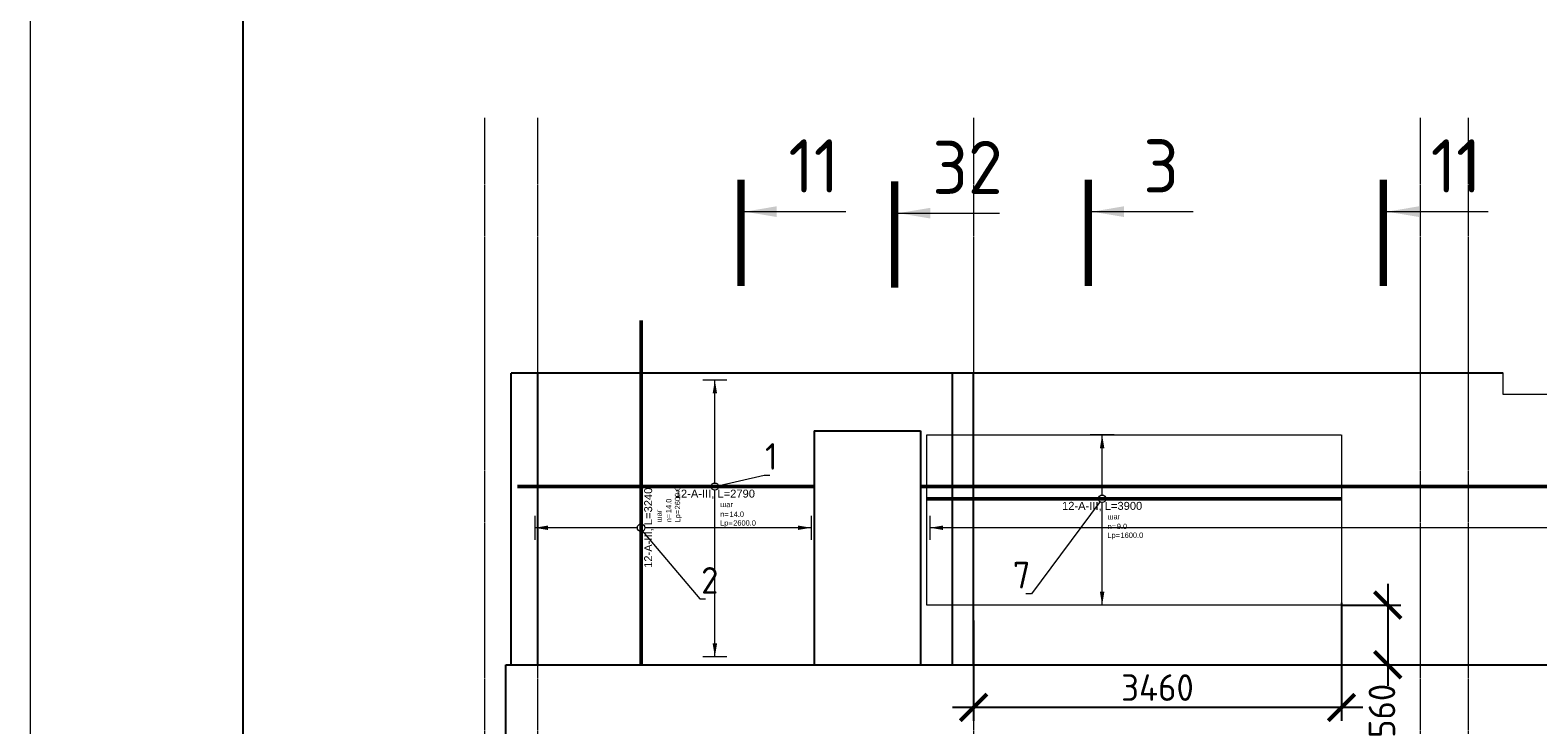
# Model space of a CAD drawing. Header units: millimetres. Extents: x 376598 to 1249954, y -318491 to -22134.
# Tile 132 of 256: x 577095 to 591275, y -131107 to -124575. Entities that reach past the tile are written whole.
import ezdxf
from ezdxf import colors
from ezdxf.entities.mleader import LeaderData, LeaderLine
from ezdxf.enums import TextEntityAlignment as Align
from ezdxf.math import Vec2, Vec3

# ---------------------------------------------------------------- set-up
doc = ezdxf.new("R2010")
doc.units = ezdxf.units.MM
doc.set_wipeout_variables(frame=1)
for name, pattern in [('______5', [1100, 800, -100, 100, -100]), ('________', [0]), ('ACAD_ISO02W100', [15, 12, -3]), ('осевая', [50.8, 31.75, -6.35, 6.35, -6.35])]:
    doc.linetypes.add(name, pattern=pattern)
for name, color, linetype, lineweight in [('Standard', 7, 'Continuous', 25), ('АрмСтер', 2, 'Continuous', 50), ('Оси', 40, '______5', 18), ('подоснова', 151, 'Continuous', 5), ('РАЗМЕРЫ', 1, 'Continuous', 9), ('ТОНКИЕ', 7, 'Continuous', 9), ('Узлы', 7, 'Continuous', 0)]:
    doc.layers.add(name, color=color, linetype=linetype, lineweight=lineweight)
doc.layers.add('АрмСтер_атрибуты', color=2, linetype='Continuous', lineweight=0, plot=False)
doc.layers.add('ТОЛСТЫЕ_ОСНОВНЫЕ', color=6, linetype='Continuous')
doc.styles.add('GOST-2.304_Type-B', font='GOST_Common.ttf')
doc.styles.get("Standard").update_dxf_attribs({"font": 'arial.ttf'})
doc.styles.add('Аннотативный', font='arial.ttf')
doc.dimstyles.new('СПДС', dxfattribs={"dimscale": 100, "dimtxt": 2.5, "dimasz": 2.5, "dimexe": 1.25, "dimexo": 0, "dimtad": 1, "dimdec": 0, "dimtxsty": 'GOST-2.304_Type-B', "dimblk": 'ARCHTICK', "dimcen": 2.5, "dimdle": 2, "dimadec": 0, "dimazin": 2, "dimtfac": 0.75, "dimtdec": 0, "dimtmove": 1, "dimatfit": 3, "dimfxl": 1, "dimtolj": 1, "dimarcsym": 1})

# ---------------------------------------------------------------- blocks, each defined once
blk = doc.blocks.new('*U2962')
at = {"layer": 'ТОЛСТЫЕ_ОСНОВНЫЕ', "color": 6}
blk.add_lwpolyline([(20, 5), (836, 5), (836, 589), (20, 589)], close=True, dxfattribs=at)
at = {"layer": 'ТОНКИЕ'}
blk.add_lwpolyline([(0, 0), (841, 0), (841, 594), (0, 594)], close=True, dxfattribs=at)
blk = doc.blocks.new('*U146')
at = {"layer": 'РАЗМЕРЫ'}
blk.add_line((112, 20400), (-112, 20400), dxfattribs=at)
at = {"layer": 'РАЗМЕРЫ', "ltscale": 15}
blk.add_line((0, -22800), (0, 20400), dxfattribs=at)
at = {"layer": 'РАЗМЕРЫ'}
blk.add_solid([(0, 20400), (21, 20275), (-21, 20275)], dxfattribs=at)
at = {"layer": 'АрмСтер_атрибуты', "style": 'Аннотативный', "flags": 8}
blk.add_attdef('ПОЗ', (110, 30), '', height=75, dxfattribs=at)
blk.add_attdef('НАИМЕНОВАНИЕ', text='', height=75, dxfattribs=at).set_placement((0, -29), align=Align.TOP_CENTER)
at = {"layer": 'АрмСтер_атрибуты', "color": 215, "style": 'Аннотативный'}
for tag, p, flags in [('КОЛ', (138, -285), 8), ('ШАГ', (191, -194), 10), ('ШИРИНА', (173, -368), 8)]:
    blk.add_attdef(tag, p, '', height=50, dxfattribs=dict(at, flags=flags))
at = {"layer": 'АрмСтер_атрибуты', "flags": 9}
for tag, p in [('МАССА', (-2096, -410)), ('ОБОЗНАЧЕНИЕ', (-2096, -524))]:
    blk.add_attdef(tag, p, '', height=75, dxfattribs=at)
blk = doc.blocks.new('*U147')
at = {"color": 0, "linetype": 'ByBlock', "lineweight": -2, "ltscale": 100}
blk.add_line((-33011, 0), (10439, 0), dxfattribs=at)
at = {"layer": 'АрмСтер_атрибуты', "flags": 9}
for tag, p in [('МАССА', (-3472, 4790)), ('ОБОЗНАЧЕНИЕ', (-3472, 4676))]:
    blk.add_attdef(tag, p, '', height=75, dxfattribs=at)
at = {"layer": 'АрмСтер_атрибуты', "style": 'Аннотативный', "flags": 8}
blk.add_attdef('ПОЗ', (110, 30), '', height=75, dxfattribs=at)
blk.add_attdef('НАИМЕНОВАНИЕ', text='', height=75, dxfattribs=at).set_placement((0, -29), align=Align.TOP_CENTER)
at = {"layer": 'АрмСтер_атрибуты', "color": 215, "style": 'Аннотативный'}
for tag, p, flags in [('КОЛ', (138, -285), 8), ('ШАГ', (191, -194), 10), ('ШИРИНА', (173, -368), 8)]:
    blk.add_attdef(tag, p, '', height=50, dxfattribs=dict(at, flags=flags))
blk = doc.blocks.new('*U740')
at = {"layer": 'РАЗМЕРЫ'}
for p, q in [((112, 1000), (-112, 1000)), ((112, -1600), (-112, -1600))]:
    blk.add_line(p, q, dxfattribs=at)
at = {"layer": 'РАЗМЕРЫ', "ltscale": 15}
blk.add_line((0, -1600), (0, 1000), dxfattribs=at)
at = {"layer": 'РАЗМЕРЫ'}
for points in [[(0, 1000), (21, 875), (-21, 875)], [(0, -1600), (21, -1475), (-21, -1475)]]:
    blk.add_solid(points, dxfattribs=at)
at = {"layer": 'АрмСтер_атрибуты', "color": 215, "ltscale": 15, "style": 'Аннотативный'}
for s, p in [('шаг', (51, -194)), ('n=', (51, -285)), ('Lр=', (50, -368))]:
    blk.add_text(s, height=50, dxfattribs=at).set_placement(p)
at = {"layer": 'АрмСтер_атрибуты', "flags": 9}
for tag, p in [('МАССА', (-2096, 1990)), ('ОБОЗНАЧЕНИЕ', (-2096, 1876))]:
    blk.add_attdef(tag, p, '', height=75, dxfattribs=at)
at = {"layer": 'АрмСтер_атрибуты', "style": 'Аннотативный', "flags": 8}
blk.add_attdef('ПОЗ', (110, 30), '', height=75, dxfattribs=at)
at = {"layer": 'АрмСтер_атрибуты', "color": 215, "style": 'Аннотативный'}
for tag, p, flags in [('КОЛ', (138, -285), 8), ('ШАГ', (191, -194), 10), ('ШИРИНА', (173, -368), 8)]:
    blk.add_attdef(tag, p, '', height=50, dxfattribs=dict(at, flags=flags))
at = {"linetype": 'Continuous', "lineweight": 0}
blk.add_wipeout([(35, 0), (28, 21), (11, 33), (-11, 33), (-28, 21), (-35, 0), (-28, -21), (-11, -33), (11, -33), (28, -21)], dxfattribs=at)
at = {"color": 0, "linetype": 'ByBlock', "lineweight": -2, "ltscale": 100}
blk.add_line((-1290, 0), (1950, 0), dxfattribs=at)
at = {"layer": 'РАЗМЕРЫ'}
blk.add_circle((0, 0), 35, dxfattribs=at)
at = {"layer": 'АрмСтер_атрибуты', "style": 'Аннотативный', "flags": 8}
blk.add_attdef('НАИМЕНОВАНИЕ', text='', height=75, dxfattribs=at).set_placement((0, -29), align=Align.TOP_CENTER)
blk = doc.blocks.new('_None')
blk = doc.blocks.new('*U741')
at = {"layer": 'РАЗМЕРЫ'}
for p, q in [((112, 1000), (-112, 1000)), ((112, -1600), (-112, -1600))]:
    blk.add_line(p, q, dxfattribs=at)
at = {"layer": 'РАЗМЕРЫ', "ltscale": 15}
blk.add_line((0, -1600), (0, 1000), dxfattribs=at)
at = {"layer": 'РАЗМЕРЫ'}
for points in [[(0, 1000), (21, 875), (-21, 875)], [(0, -1600), (21, -1475), (-21, -1475)]]:
    blk.add_solid(points, dxfattribs=at)
at = {"layer": 'АрмСтер_атрибуты', "color": 215, "ltscale": 15, "style": 'Аннотативный'}
for s, p in [('шаг', (51, -194)), ('n=', (51, -285)), ('Lр=', (50, -368))]:
    blk.add_text(s, height=50, dxfattribs=at).set_placement(p)
at = {"layer": 'АрмСтер_атрибуты', "flags": 9}
for tag, p in [('МАССА', (-928, 4790)), ('ОБОЗНАЧЕНИЕ', (-928, 4676))]:
    blk.add_attdef(tag, p, '', height=75, dxfattribs=at)
at = {"layer": 'АрмСтер_атрибуты', "style": 'Аннотативный', "flags": 8}
blk.add_attdef('ПОЗ', (110, 30), '', height=75, dxfattribs=at)
at = {"layer": 'АрмСтер_атрибуты', "color": 215, "style": 'Аннотативный'}
for tag, p, flags in [('КОЛ', (138, -285), 8), ('ШАГ', (191, -194), 10), ('ШИРИНА', (173, -368), 8)]:
    blk.add_attdef(tag, p, '', height=50, dxfattribs=dict(at, flags=flags))
at = {"linetype": 'Continuous', "lineweight": 0}
blk.add_wipeout([(35, 0), (28, 21), (11, 33), (-11, 33), (-28, 21), (-35, 0), (-28, -21), (-11, -33), (11, -33), (28, -21)], dxfattribs=at)
at = {"color": 0, "linetype": 'ByBlock', "lineweight": -2, "ltscale": 100}
blk.add_line((-1857, 0), (933, 0), dxfattribs=at)
at = {"layer": 'РАЗМЕРЫ'}
blk.add_circle((0, 0), 35, dxfattribs=at)
at = {"layer": 'АрмСтер_атрибуты', "style": 'Аннотативный', "flags": 8}
blk.add_attdef('НАИМЕНОВАНИЕ', text='', height=75, dxfattribs=at).set_placement((0, -29), align=Align.TOP_CENTER)
blk = doc.blocks.new('*U754')
at = {"layer": 'РАЗМЕРЫ'}
for p, q in [((112, 600), (-112, 600)), ((112, -1000), (-112, -1000))]:
    blk.add_line(p, q, dxfattribs=at)
at = {"layer": 'РАЗМЕРЫ', "ltscale": 15}
blk.add_line((0, -1000), (0, 600), dxfattribs=at)
at = {"layer": 'РАЗМЕРЫ'}
for points in [[(0, 600), (21, 475), (-21, 475)], [(0, -1000), (21, -875), (-21, -875)]]:
    blk.add_solid(points, dxfattribs=at)
at = {"layer": 'АрмСтер_атрибуты', "color": 215, "ltscale": 15, "style": 'Аннотативный'}
for s, p in [('шаг', (51, -194)), ('n=', (51, -285)), ('Lр=', (50, -368))]:
    blk.add_text(s, height=50, dxfattribs=at).set_placement(p)
at = {"layer": 'АрмСтер_атрибуты', "flags": 9}
for tag, p in [('МАССА', (8340, 4790)), ('ОБОЗНАЧЕНИЕ', (8340, 4676))]:
    blk.add_attdef(tag, p, '', height=75, dxfattribs=at)
at = {"layer": 'АрмСтер_атрибуты', "style": 'Аннотативный', "flags": 8}
blk.add_attdef('ПОЗ', (110, 30), '', height=75, dxfattribs=at)
at = {"layer": 'АрмСтер_атрибуты', "color": 215, "style": 'Аннотативный'}
for tag, p, flags in [('КОЛ', (138, -285), 8), ('ШАГ', (191, -194), 10), ('ШИРИНА', (173, -368), 8)]:
    blk.add_attdef(tag, p, '', height=50, dxfattribs=dict(at, flags=flags))
at = {"linetype": 'Continuous', "lineweight": 0}
blk.add_wipeout([(35, 0), (28, 21), (11, 33), (-11, 33), (-28, 21), (-35, 0), (-28, -21), (-11, -33), (11, -33), (28, -21)], dxfattribs=at)
at = {"color": 0, "linetype": 'ByBlock', "lineweight": -2, "ltscale": 100}
blk.add_line((-1649, 0), (2251, 0), dxfattribs=at)
at = {"layer": 'РАЗМЕРЫ'}
blk.add_circle((0, 0), 35, dxfattribs=at)
at = {"layer": 'АрмСтер_атрибуты', "style": 'Аннотативный', "flags": 8}
blk.add_attdef('НАИМЕНОВАНИЕ', text='', height=75, dxfattribs=at).set_placement((0, -29), align=Align.TOP_CENTER)
blk = doc.blocks.new('_ArchTick')
at = {"color": 0, "linetype": 'ByBlock', "const_width": 0.15}
blk.add_lwpolyline([(-0.5, -0.5), (0.5, 0.5)], dxfattribs=at)
blk = doc.blocks.new('*D767')
at = {"layer": 'DEFPOINTS', "color": 0, "lineweight": 0, "transparency": 16777216}
for p in [(589426, -129981, -720), (589551, -130542), (589863, -130542)]:
    blk.add_point(p, dxfattribs=at)
at = {"layer": 'РАЗМЕРЫ', "color": 0, "lineweight": -2, "transparency": 16777216}
for p, q in [((589863, -129781), (589863, -130742)), ((589426, -129981), (589988, -129981)), ((589551, -130542), (589988, -130542))]:
    blk.add_line(p, q, dxfattribs=at)
at = {"layer": 'РАЗМЕРЫ', "color": 0, "lineweight": -2, "transparency": 16777216, "xscale": 250, "yscale": 250, "zscale": 250}
for p, rotation in [((589863, -129981), 90), ((589863, -130542), 270)]:
    blk.add_blockref('_ArchTick', p, dxfattribs=dict(at, rotation=rotation))
at = {"layer": 'РАЗМЕРЫ', "color": 0, "lineweight": 0, "transparency": 16777216, "insert": (589809, -130976), "char_height": 250, "attachment_point": 5, "rotation": 90, "style": 'GOST-2.304_Type-B'}
blk.add_mtext('\\A1;560', dxfattribs=at)
blk = doc.blocks.new('*D768')
at = {"layer": 'DEFPOINTS', "color": 0, "lineweight": 0, "transparency": 16777216}
for p in [(589428, -129959, -715), (585969, -130125), (585969, -130944)]:
    blk.add_point(p, dxfattribs=at)
at = {"layer": 'РАЗМЕРЫ', "color": 0, "lineweight": -2, "transparency": 16777216}
for p, q in [((589428, -129959), (589428, -131069)), ((585969, -130125), (585969, -131069)), ((589628, -130944), (585769, -130944))]:
    blk.add_line(p, q, dxfattribs=at)
at = {"layer": 'РАЗМЕРЫ', "color": 0, "lineweight": -2, "transparency": 16777216, "xscale": 250, "yscale": 250, "zscale": 250, "rotation": 180}
blk.add_blockref('_ArchTick', (585969, -130944), dxfattribs=at)
at = {"layer": 'РАЗМЕРЫ', "color": 0, "lineweight": -2, "transparency": 16777216, "xscale": 250, "yscale": 250, "zscale": 250}
blk.add_blockref('_ArchTick', (589428, -130944), dxfattribs=at)
at = {"layer": 'РАЗМЕРЫ', "color": 0, "lineweight": 0, "transparency": 16777216, "insert": (587698, -130757), "char_height": 250, "attachment_point": 5, "style": 'GOST-2.304_Type-B'}
blk.add_mtext('\\A1;3460', dxfattribs=at)

msp = doc.modelspace()

# ---------------------------------------------------------------- linework, layer by layer
msp.add_line((581868.5, -127801.8), (581868.5, -130541.8))
at = {"color": 7, "linetype": 'Continuous', "lineweight": 25, "transparency": 33554687}
for p, q in [((581568.5, -131441.8), (581568.5, -130541.8)), ((581568.5, -130541.8), (629218.5, -130541.8))]:
    msp.add_line(p, q, dxfattribs=at)
at = {"layer": 'Standard', "color": 7, "linetype": '________', "lineweight": 25, "transparency": 33554687}
for p, q in [((581618.5, -130541.8), (581618.5, -127801.8)), ((590948.6, -127801.8), (581618.5, -127801.8)), ((585768.5, -130541.8), (585768.5, -127801.8)), ((585968.5, -130541.8), (585968.5, -127801.8)), ((584468.5, -128341.8), (585468.5, -128341.8)), ((584468.5, -128341.8), (584468.5, -130541.8)), ((585468.5, -128341.8), (585468.5, -130541.8))]:
    msp.add_line(p, q, dxfattribs=at)
at = {"layer": 'Оси', "color": 16, "linetype": 'осевая', "lineweight": 0, "ltscale": 0.5, "transparency": 33554687}
for p, q in [((581368.5, -125399.5), (581368.5, -134095)), ((581868.5, -125399.5), (581868.5, -134095)), ((585968.5, -125399.5), (585968.5, -134850.4)), ((590168.5, -125399.5), (590168.5, -134095)), ((590618.5, -125399.5), (590618.5, -134095))]:
    msp.add_line(p, q, dxfattribs=at)
at = {"layer": 'Узлы', "color": 1, "linetype": 'Continuous', "lineweight": 0}
for p, q in [((583815.5, -126281.9, -520), (584765.5, -126281.9, -520)), ((585261, -126296.2, 560), (586211, -126296.2, 560)), ((587082, -126281.9, -520), (588032, -126281.9, -520)), ((589856.5, -126281.9, -520), (590806.5, -126281.9, -520))]:
    msp.add_line(p, q, dxfattribs=at)
at = {"layer": 'Узлы', "color": 1, "linetype": 'Continuous', "lineweight": 0, "const_width": 70}
for points, elevation in [([(583780.5, -125981.9), (583780.5, -126981.9)], -520), ([(585226, -125996.2), (585226, -126996.2)], 560), ([(587047, -125981.9), (587047, -126981.9)], -520), ([(589821.5, -125981.9), (589821.5, -126981.9)], -520)]:
    msp.add_lwpolyline(points, dxfattribs=dict(at, elevation=elevation))
at = {"layer": 'Узлы', "color": 1, "linetype": 'Continuous', "lineweight": 0}
for points in [[(583815.5, -126281.9, -520), (584116, -126332.1, -520), (584116, -126231.6, -520)], [(585261, -126296.2, 560), (585561.5, -126346.5, 560), (585561.5, -126245.9, 560)], [(587082, -126281.9, -520), (587382.5, -126332.1, -520), (587382.5, -126231.6, -520)], [(589856.5, -126281.9, -520), (590157, -126332.1, -520), (590157, -126231.6, -520)]]:
    msp.add_solid(points, dxfattribs=at)

# ---------------------------------------------------------------- block references
at = {"xscale": 100, "yscale": 100, "zscale": 100}
msp.add_blockref('*U2962', (577095.4, -168789.7, 3100), dxfattribs=at)

# ---------------------------------------------------------------- texts
at = {"layer": 'Узлы', "color": 1, "linetype": 'Continuous', "lineweight": 0, "char_height": 500, "attachment_point": 5, "style": 'GOST-2.304_Type-B'}
for s, insert in [('11', (584465.5, -125851.9, -520)), ('32', (585911, -125866.2, 560)), ('3', (587732, -125851.9, -520)), ('11', (590506.5, -125851.9, -520))]:
    msp.add_mtext_dynamic_manual_height_columns(s, width=723.88, gutter_width=25, heights=[0], dxfattribs=dict(at, insert=insert))

# ---------------------------------------------------------------- next in the draw order: block references
at = {"layer": 'АрмСтер', "ltscale": 15}
ref = msp.add_blockref('*U740', (582840.9, -129254.2, -360), dxfattribs=dict(at, rotation=90))
ref.add_attrib('НАИМЕНОВАНИЕ', '12-A-III, L=3240', dxfattribs={"layer": 'АрмСтер_атрибуты', "height": 75, "rotation": 90, "style": 'Аннотативный', "flags": 8}).set_placement((582870.2, -129254.2, -360), align=Align.TOP_CENTER)
ref.add_attrib('КОЛ', '14.0', (583126, -129116.2, -360), dxfattribs={"layer": 'АрмСтер_атрибуты', "color": 215, "height": 50, "rotation": 90, "style": 'Аннотативный', "flags": 8})
ref.add_attrib('ШИРИНА', '2600.0', (583208.7, -129081.4, -360), dxfattribs={"layer": 'АрмСтер_атрибуты', "color": 215, "height": 50, "rotation": 90, "style": 'Аннотативный', "flags": 8})
at = {"layer": 'АрмСтер', "ltscale": 15, "rotation": 90}
msp.add_blockref('*U146', (605956.5, -129254.2, -360), dxfattribs=at)

# ---------------------------------------------------------------- next in the draw order: linework, layer by layer
at = {"layer": 'РАЗМЕРЫ', "color": 4}
msp.add_lwpolyline([(594068.5, -127801.8), (594068.5, -128001.8), (590948.6, -128001.8), (590948.6, -127801.8)], dxfattribs=at)

# ---------------------------------------------------------------- next in the draw order: block references
at = {"layer": 'АрмСтер', "ltscale": 15}
msp.add_blockref('*U147', (618480.1, -128866.4, -720), dxfattribs=at)

# ---------------------------------------------------------------- next in the draw order: leaders
at = {"layer": 'подоснова'}
ml = msp.add_multileader_mtext('Standard', dxfattribs=at)
ml.set_content('2', color=256, style='GOST-2.304_Type-B')
ml.set_leader_properties(color=256, linetype='ByLayer', lineweight=15)
ml.set_arrow_properties(name='NONE')
ml.build(insert=Vec2(0, 0))
ml.multileader.update_dxf_attribs({"text_left_attachment_type": 6, "text_right_attachment_type": 6, "dogleg_length": 10, "arrow_head_size": 18})
ctx = ml.context
ctx.base_point, ctx.char_height, ctx.arrow_head_size, ctx.landing_gap_size, ctx.plane_origin = Vec3(583404.6, -129924, -360), 250, 18, 20, Vec3(582410, -128161, -360)
ctx.left_attachment, ctx.right_attachment, ctx.text_align_type = 6, 6, 1
notes = []
notes.append((ctx, [(0, (1, 1, 0), (583394.6, -129924, -360), (1, 0), 10, [(0, [(582834.2, -129263, -360)], 0, [])])]))
ctx.mtext.insert, ctx.mtext.width, ctx.mtext.alignment, ctx.mtext.flow_direction = Vec3(583487.1, -129624, -360), 22.898, 2, 5
for ctx, leaders in notes:
    for number, flags, end, landing, length, lines in leaders:
        leader = LeaderData()
        leader.index, (leader.has_last_leader_line, leader.has_dogleg_vector, leader.attachment_direction) = number, flags
        leader.last_leader_point, leader.dogleg_vector, leader.dogleg_length = Vec3(end), Vec3(landing), length
        for number, points, colour, breaks in lines:
            line = LeaderLine()
            line.index, line.vertices, line.color, line.breaks = number, Vec3.list(points), colors.encode_raw_color(colour), breaks
            leader.lines.append(line)
        ctx.leaders.append(leader)

# ---------------------------------------------------------------- next in the draw order: block references
at = {"layer": 'АрмСтер', "ltscale": 15}
ref = msp.add_blockref('*U741', (583535, -128866.4, -720), dxfattribs=at)
ref.add_attrib('НАИМЕНОВАНИЕ', '12-A-III, L=2790', dxfattribs={"layer": 'АрмСтер_атрибуты', "height": 75, "style": 'Аннотативный', "flags": 8}).set_placement((583535, -128895.7, -720), align=Align.TOP_CENTER)
ref.add_attrib('КОЛ', '14.0', (583673.1, -129151.5, -720), dxfattribs={"layer": 'АрмСтер_атрибуты', "color": 215, "height": 50, "style": 'Аннотативный', "flags": 8})
ref.add_attrib('ШИРИНА', '2600.0', (583707.9, -129234.2, -720), dxfattribs={"layer": 'АрмСтер_атрибуты', "color": 215, "height": 50, "style": 'Аннотативный', "flags": 8})
ref = msp.add_blockref('*U754', (587177.3, -128981.4, -720), dxfattribs=at)
ref.add_attrib('НАИМЕНОВАНИЕ', '12-A-III, L=3900', dxfattribs={"layer": 'АрмСтер_атрибуты', "height": 75, "style": 'Аннотативный', "flags": 8}).set_placement((587177.3, -129010.7, -720), align=Align.TOP_CENTER)
ref.add_attrib('КОЛ', '9.0', (587315.3, -129266.5, -720), dxfattribs={"layer": 'АрмСтер_атрибуты', "color": 215, "height": 50, "style": 'Аннотативный', "flags": 8})
ref.add_attrib('ШИРИНА', '1600.0', (587350.2, -129349.2, -720), dxfattribs={"layer": 'АрмСтер_атрибуты', "color": 215, "height": 50, "style": 'Аннотативный', "flags": 8})

# ---------------------------------------------------------------- next in the draw order: linework, layer by layer
at = {"layer": 'РАЗМЕРЫ', "color": 4, "linetype": 'ACAD_ISO02W100', "ltscale": 0.5, "elevation": -720}
msp.add_lwpolyline([(585527.8, -128381.4), (589427.8, -128381.4), (589427.8, -129981.4), (585527.8, -129981.4)], close=True, dxfattribs=at)

# ---------------------------------------------------------------- next in the draw order: dimensions: what is measured, and where the dimension line sits
at = {"layer": 'РАЗМЕРЫ', "color": 4, "lineweight": 0}
dim = msp.add_linear_dim(base=(589862.8, -130541.7), p1=(589426.5, -129981.3, -720), p2=(589550.8, -130541.7), angle=90, dimstyle='СПДС', dxfattribs=at)
dim.commit()
dim.dimension.update_dxf_attribs({"geometry": '*D767', "text_midpoint": (589996.8, -130976.3), "dimtype": 160})
dim = msp.add_linear_dim(base=(585968.5, -130944.4), p1=(589428.1, -129958.9, -715.3), p2=(585968.5, -130124.9), dimstyle='СПДС', dxfattribs=at)
dim.commit()
dim.dimension.update_dxf_attribs({"geometry": '*D768', "text_midpoint": (587698.3, -130756.9)})

# ---------------------------------------------------------------- next in the draw order: leaders
at = {"layer": 'подоснова'}
ml = msp.add_multileader_mtext('Standard', dxfattribs=at)
ml.set_content('1', color=256, style='GOST-2.304_Type-B')
ml.set_leader_properties(color=256, linetype='ByLayer', lineweight=15)
ml.set_arrow_properties(name='NONE')
ml.build(insert=Vec2(0, 0))
ml.multileader.update_dxf_attribs({"text_left_attachment_type": 6, "text_right_attachment_type": 6, "dogleg_length": 10, "arrow_head_size": 18})
ctx = ml.context
ctx.base_point, ctx.char_height, ctx.arrow_head_size, ctx.landing_gap_size, ctx.plane_origin = Vec3(584008.5, -128758.3), 250, 18, 20, Vec3(583014, -126995.2)
ctx.left_attachment, ctx.right_attachment, ctx.text_align_type = 6, 6, 1
notes = []
notes.append((ctx, [(0, (1, 1, 0), (583998.5, -128758.3), (1, 0), 10, [(0, [(583535, -128866.4)], 0, [])])]))
ctx.mtext.insert, ctx.mtext.width, ctx.mtext.alignment, ctx.mtext.flow_direction = Vec3(584066, -128458.3), 22.898, 2, 5
ml = msp.add_multileader_mtext('Standard', dxfattribs=at)
ml.set_content('7', color=256, style='GOST-2.304_Type-B')
ml.set_leader_properties(color=256, linetype='ByLayer', lineweight=15)
ml.set_arrow_properties(name='NONE')
ml.build(insert=Vec2(0, 0))
ml.multileader.update_dxf_attribs({"text_left_attachment_type": 6, "text_right_attachment_type": 6, "dogleg_length": 10, "arrow_head_size": 18})
ctx = ml.context
ctx.base_point, ctx.char_height, ctx.arrow_head_size, ctx.landing_gap_size, ctx.plane_origin = Vec3(586337.7, -129874.6), 250, 18, 20, Vec3(586716.9, -127174.7)
ctx.left_attachment, ctx.right_attachment, ctx.text_align_type = 6, 6, 1
notes.append((ctx, [(1, (1, 1, 0), (586512.9, -129874.6), (-1, 0), 10, [(0, [(587157.7, -129008.3)], 0, [])])]))
ctx.mtext.insert, ctx.mtext.width, ctx.mtext.alignment, ctx.mtext.flow_direction = Vec3(586420.3, -129574.6), 22.898, 2, 5
for ctx, leaders in notes:
    for number, flags, end, landing, length, lines in leaders:
        leader = LeaderData()
        leader.index, (leader.has_last_leader_line, leader.has_dogleg_vector, leader.attachment_direction) = number, flags
        leader.last_leader_point, leader.dogleg_vector, leader.dogleg_length = Vec3(end), Vec3(landing), length
        for number, points, colour, breaks in lines:
            line = LeaderLine()
            line.index, line.vertices, line.color, line.breaks = number, Vec3.list(points), colors.encode_raw_color(colour), breaks
            leader.lines.append(line)
        ctx.leaders.append(leader)

doc.saveas('drawing.dxf')
